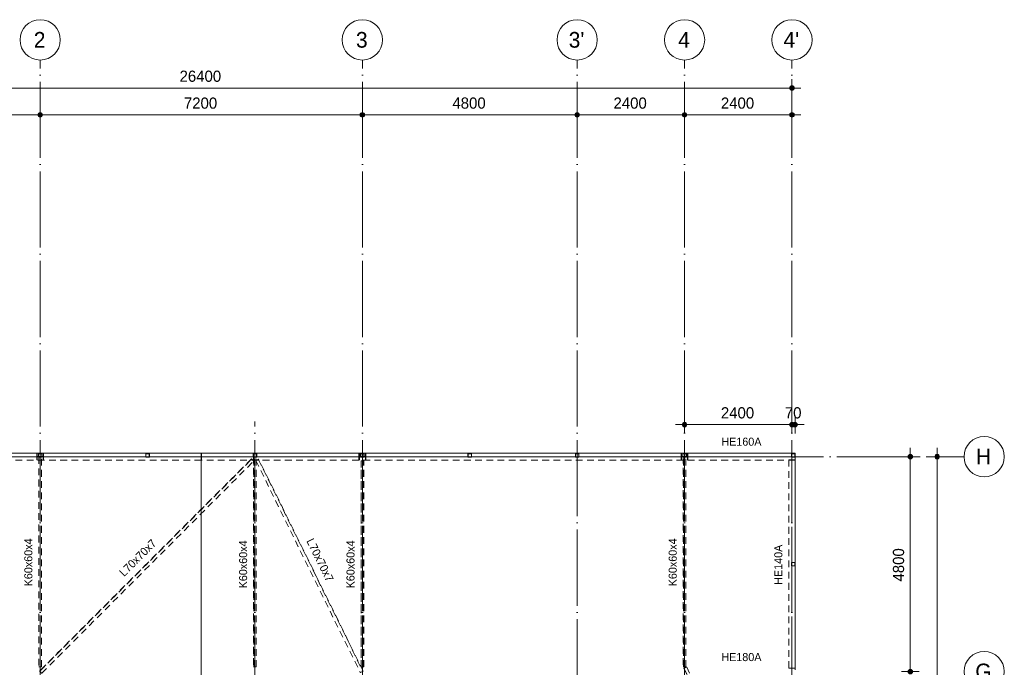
# Model space of a CAD drawing. Header units: millimetres. Extents: x -2900 to 33746, y 12371 to 48359.
# Tile 7 of 7: x 11742 to 33746, y 33896 to 48359. Entities that reach past the tile are written whole.
import ezdxf

# ---------------------------------------------------------------- set-up
doc = ezdxf.new("R2010")
doc.units = ezdxf.units.MM
doc.linetypes.add('WSP_hhidden', pattern=[250, 150, -100])
doc.linetypes.add('WSP_stramienlijn', pattern=[2000, 1700, -150, 0, -150])
for name, color, linetype, lineweight in [('00_maatvoering', 8, 'Continuous', 13), ('00_maatvoering-100', 8, 'Continuous', 13), ('07_stramien', 4, 'Continuous', 13), ('23_vloeren', 2, 'Continuous', 18), ('28_hoofddraagconstructies - kolommen en liggers', 1, 'Continuous', 13), ('28_hoofddraagconstructies - kolommen en liggers - staal', 1, 'Continuous', 13), ('28_hoofddraagconstructies - tags', 7, 'Continuous', 18)]:
    doc.layers.add(name, color=color, linetype=linetype, lineweight=lineweight)
doc.styles.add('Revittext', font='txt', dxfattribs={"height": 180})
doc.styles.add('Revittext_1', font='txt', dxfattribs={"height": 350})
doc.styles.add('Revittext_2', font='txt', dxfattribs={"height": 250})
doc.dimstyles.new('WSP_25_-_transparant', dxfattribs={"dimscale": 304.8, "dimtxt": 252.223969, "dimasz": 1.312336, "dimexe": 0.656168, "dimexo": 0.0625, "dimgap": 0.213255, "dimtad": 1, "dimdec": 0, "dimzin": 0, "dimdsep": 46, "dimtxsty": 'Revittext_2', "dimblk1": 'DOTSMALL', "dimblk2": 'DOTSMALL', "dimsah": 1, "dimcen": 0.09, "dimdle": 0.656168, "dimazin": 0, "dimtfac": 1, "dimtdec": 4, "dimtix": 1, "dimtmove": 0, "dimatfit": 3, "dimfxl": 0.656168, "dimfxlon": 1, "dimtvp": 1, "dimtolj": 1, "dimtzin": 0, "dimarcsym": 2})

# ---------------------------------------------------------------- blocks, each defined once
blk = doc.blocks.new('28_WSP_SC_staal - RHS v18-0 - SHSC 80x80x4 - S275-1200027-3e verd - plot - 100')
at = {"layer": '28_hoofddraagconstructies - kolommen en liggers - staal'}
for p, q in [((-40, 32), (-40, -32)), ((-36, -32), (-36, 32)), ((32, 40), (-32, 40)), ((-32, 36), (32, 36)), ((36, 32), (36, -32)), ((40, -32), (40, 32)), ((32, -36), (-32, -36)), ((-32, -40), (32, -40))]:
    blk.add_line(p, q, dxfattribs=at)
for centre, radius, start, end in [((-32, 32), 8, 90, 180), ((-32, 32), 4, 90, 180), ((32, 32), 8, 360, 90), ((32, 32), 4, 360, 90), ((-32, -32), 8, 180, 270), ((-32, -32), 4, 180, 270), ((32, -32), 8, 270, 360), ((32, -32), 4, 270, 0)]:
    blk.add_arc(centre, radius, start, end, dxfattribs=at)
blk = doc.blocks.new('28_WSP_SF_staal - HE v21-0 - HE140A-V1-3e verd - plot - 100')
at = {"layer": '28_hoofddraagconstructies - kolommen en liggers', "linetype": 'WSP_hhidden'}
for p, q in [((-2325, -70), (-2325, 70)), ((-2325, 0), (2325, 0)), ((2325, 70), (2325, -70)), ((2325, -70), (-2325, -70))]:
    blk.add_line(p, q, dxfattribs=at)
blk = doc.blocks.new('28_WSP_SF_staal - RHS v18-0 - SHSC 60x60x4 - S275-1335100-3e verd - plot - 100')
at = {"layer": '28_hoofddraagconstructies - kolommen en liggers', "linetype": 'WSP_hhidden'}
for p, q in [((4970, 38587), (4970, 33903)), ((4978, 38587), (5022, 38587)), ((5000, 33903), (5000, 38587)), ((5030, 33903), (5030, 38587)), ((4974, 33903), (4974, 33903)), ((5022, 33903), (4978, 33903)), ((5022, 33903), (4978, 33903)), ((5026, 33903), (5026, 33903))]:
    blk.add_line(p, q, dxfattribs=at)
for centre, major_axis, start_param, end_param in [((4978, 38587), (8, 0), 1.570796, 3.141593), ((5022, 38587), (8, 0), 0, 1.570796), ((4978, 33903), (8, 0), 1.570796, 3.141593), ((4978, 33903), (8, 0), 3.141593, 4.205341), ((4978, 33903), (4, 0), 3.141593, 4.712389), ((5022, 33903), (8, 0), 0, 1.570796), ((5022, 33903), (4, 0), 4.712389, 6.283185), ((5022, 33903), (8, 0), 5.219437, 6.283185)]:
    blk.add_ellipse(centre, major_axis=major_axis, ratio=0.002037, start_param=start_param, end_param=end_param, dxfattribs=at)
blk = doc.blocks.new('28_WSP_SF_staal - RHS v18-0 - SHSC 60x60x4 - S275-1335093-3e verd - plot - 100')
at = {"layer": '28_hoofddraagconstructies - kolommen en liggers', "linetype": 'WSP_hhidden'}
for p, q in [((19370, 38507), (19370, 33903)), ((19370, 38507), (19378, 38507)), ((19374, 33903), (19374, 38507)), ((19378, 38507), (19422, 38507)), ((19400, 33903), (19400, 38507)), ((19422, 38507), (19430, 38507)), ((19426, 33903), (19426, 38507)), ((19430, 33903), (19430, 38507)), ((19378, 33903), (19370, 33903)), ((19422, 33903), (19378, 33903)), ((19430, 33903), (19422, 33903))]:
    blk.add_line(p, q, dxfattribs=at)
blk = doc.blocks.new('28_WSP_SF_staal - RHS v18-0 - SHSC 60x60x4 - S275-1328992-3e verd - plot - 100')
at = {"layer": '28_hoofddraagconstructies - kolommen en liggers', "linetype": 'WSP_hhidden'}
for p, q in [((26570, 38600), (26570, 33903)), ((26574, 33903), (26574, 38600)), ((26578, 38600), (26622, 38600)), ((26600, 33903), (26600, 38600)), ((26626, 33903), (26626, 38600)), ((26630, 33903), (26630, 38600)), ((26622, 33903), (26578, 33903)), ((26622, 33903), (26578, 33903))]:
    blk.add_line(p, q, dxfattribs=at)
for centre, major_axis, start_param, end_param in [((26578, 38600), (8, 0), 1.570796, 3.141593), ((26622, 38600), (8, 0), 0, 1.570796), ((26578, 33903), (8, 0), 1.570796, 3.141593), ((26578, 33903), (8, 0), 3.141593, 4.205146), ((26578, 33903), (4, 0), 3.141593, 4.712389), ((26622, 33903), (8, 0), 0, 1.570796), ((26622, 33903), (4, 0), 4.712389, 6.283185), ((26622, 33903), (8, 0), 5.219632, 6.283185)]:
    blk.add_ellipse(centre, major_axis=major_axis, ratio=0.001671, start_param=start_param, end_param=end_param, dxfattribs=at)
blk = doc.blocks.new('28_WSP_SF_staal - HE v21-0 - HE160A-1335089-3e verd - plot - 100')
at = {"layer": '28_hoofddraagconstructies - kolommen en liggers', "linetype": 'WSP_hhidden'}
blk.add_line((29070, 38600), (29071, 38600), dxfattribs=at)
blk = doc.blocks.new('28_WSP_SF_staal - RHS v18-0 - SHSC 60x60x4 - S275-1328995-3e verd - plot - 100')
at = {"layer": '28_hoofddraagconstructies - kolommen en liggers', "linetype": 'WSP_hhidden'}
for p, q in [((16970, 38600), (16970, 33903)), ((16974, 33903), (16974, 38600)), ((17000, 33903), (17000, 38600)), ((17026, 33903), (17026, 38600)), ((17030, 33903), (17030, 38600)), ((16978, 33903), (16970, 33903)), ((17022, 33903), (16978, 33903)), ((17030, 33903), (17022, 33903))]:
    blk.add_line(p, q, dxfattribs=at)
blk = doc.blocks.new('28_WSP_SF_staal - HFL v21-0 - Lequ 70x70x7-1304588-3e verd - plot - 100')
at = {"layer": '28_hoofddraagconstructies - kolommen en liggers', "linetype": 'WSP_hhidden'}
for p, q in [((16923, 38551), (12186, 33814)), ((12191, 33809), (16928, 38546)), ((16924, 38551), (16923, 38551)), ((16923, 38551), (16925, 38549)), ((16973, 38502), (16924, 38551)), ((16928, 38546), (16928, 38546)), ((16935, 38540), (16970, 38505)), ((12236, 33765), (16973, 38502)), ((12188, 33812), (12186, 33814)), ((12233, 33768), (12198, 33803))]:
    blk.add_line(p, q, dxfattribs=at)
for centre, major_axis, start_param, end_param in [((16925, 38549), (-3.18, 3.18), 1.570796, 3.141593), ((16935, 38540), (-6.36, 6.36), 4.712389, 6.283185), ((16970, 38505), (-3.18, 3.18), 1.570796, 3.141593), ((12188, 33812), (-3.18, 3.18), 1.570796, 3.141593), ((12198, 33803), (-6.36, 6.36), 4.712389, 6.283185), ((12233, 33768), (-3.18, 3.18), 1.570796, 3.141593)]:
    blk.add_ellipse(centre, major_axis=major_axis, ratio=0.008613, start_param=start_param, end_param=end_param, dxfattribs=at)
blk = doc.blocks.new('28_WSP_SF_staal - HFL v21-0 - Lequ 70x70x7-1303960-3e verd - plot - 100')
at = {"layer": '28_hoofddraagconstructies - kolommen en liggers', "linetype": 'WSP_hhidden'}
for p, q in [((17080, 38546), (17018, 38515)), ((17018, 38515), (19354, 33779)), ((17022, 38517), (17066, 38539)), ((17074, 38543), (19411, 33806)), ((17074, 38543), (17074, 38543)), ((17078, 38545), (17081, 38546)), ((17081, 38546), (17080, 38546)), ((19418, 33809), (17081, 38546)), ((19354, 33779), (19356, 33779)), ((19403, 33802), (19359, 33781)), ((19418, 33809), (19415, 33808))]:
    blk.add_line(p, q, dxfattribs=at)
for centre, major_axis, start_param, end_param in [((17022, 38517), (4.04, 1.99), 3.141593, 4.712389), ((17066, 38539), (8.07, 3.98), 0, 1.570796), ((17078, 38545), (4.04, 1.99), 3.141593, 4.712389), ((19359, 33781), (4.04, 1.99), 3.141593, 4.712389), ((19403, 33802), (8.07, 3.98), 0, 1.570796), ((19415, 33808), (4.04, 1.99), 3.141593, 4.712389)]:
    blk.add_ellipse(centre, major_axis=major_axis, ratio=0.008538, start_param=start_param, end_param=end_param, dxfattribs=at)
blk = doc.blocks.new('28_WSP_SF_staal - HFL v21-0 - Lequ 70x70x7-1304219-3e verd - plot - 100')
at = {"layer": '28_hoofddraagconstructies - kolommen en liggers', "linetype": 'WSP_hhidden'}
for p, q in [((26596, 33879), (26641, 33901)), ((26645, 33903), (26644, 33902)), ((29044, 29059), (26645, 33903)), ((26595, 33878), (26582, 33872)), ((26582, 33871), (26584, 33873)), ((26582, 33872), (26582, 33871)), ((26582, 33871), (28981, 29027)), ((26589, 33875), (26588, 33875)), ((28988, 29031), (26589, 33875)), ((29040, 29057), (28996, 29035)), ((29043, 29058), (29044, 29059)), ((28984, 29029), (28981, 29027))]:
    blk.add_line(p, q, dxfattribs=at)
for centre, major_axis, start_param, end_param in [((26641, 33901), (4.03, 2), 4.712389, 6.283185), ((26584, 33873), (4.03, 2), 4.712389, 6.283185), ((26596, 33879), (8.06, 3.99), 1.570796, 3.141593), ((29040, 29057), (4.03, 2), 4.712389, 6.283185), ((28984, 29029), (4.03, 2), 4.712389, 6.283185), ((28996, 29035), (8.06, 3.99), 1.570796, 3.141593)]:
    blk.add_ellipse(centre, major_axis=major_axis, ratio=0.005975, start_param=start_param, end_param=end_param, dxfattribs=at)
blk = doc.blocks.new('Grid - Stramienbol 9_0mm-3500-3e verd - plot - 100')
at = {"layer": '07_stramien'}
blk.add_circle((0, 0), 4.5, dxfattribs=at)
blk = doc.blocks.new('DIMBLOCK6-3e verd - plot - 100')
at = {"layer": '00_maatvoering-100'}
h = blk.add_hatch(color=256, dxfattribs=at)
edge = h.paths.add_edge_path()
edge.add_arc((31645, 38600), 50, 0, 360)
h = blk.add_hatch(color=256, dxfattribs=at)
edge = h.paths.add_edge_path()
edge.add_arc((31645, 33800), 50, 0, 360)
for p, q in [((31645, 38800), (31645, 33800)), ((31845, 38600), (31445, 38600)), ((31645, 38600), (31845, 38600)), ((31845, 33800), (31445, 33800)), ((31645, 33800), (31845, 33800))]:
    blk.add_line(p, q, dxfattribs=at)
for centre in [(31645, 38600), (31645, 33800)]:
    blk.add_circle(centre, 50, dxfattribs=at)
at = {"layer": '00_maatvoering-100', "color": 0, "insert": (31256, 35812), "char_height": 250, "width": 931.29, "attachment_point": 1, "rotation": 90, "line_spacing_factor": 0.931288, "style": 'Revittext_2'}
blk.add_mtext('4800', dxfattribs=at)
blk = doc.blocks.new('_DotSmall')
at = {"color": 0, "linetype": 'ByBlock', "const_width": 0.5}
blk.add_lwpolyline([(-0.0625, 0, 1), (0.0625, 0, 1)], format="xyb", close=True, dxfattribs=at)
blk = doc.blocks.new('DIMBLOCK10-3e verd - plot - 100')
at = {"layer": '00_maatvoering-100'}
h = blk.add_hatch(color=256, dxfattribs=at)
edge = h.paths.add_edge_path()
edge.add_arc((32245, 38600), 50, 0, 360)
h = blk.add_hatch(color=256, dxfattribs=at)
edge = h.paths.add_edge_path()
edge.add_arc((32245, 19400), 50, 0, 360)
for p, q in [((32245, 38800), (32245, 19400)), ((32445, 38600), (32045, 38600)), ((32245, 38600), (32445, 38600)), ((32445, 19400), (32045, 19400)), ((32245, 19400), (32445, 19400))]:
    blk.add_line(p, q, dxfattribs=at)
for centre in [(32245, 38600), (32245, 19400)]:
    blk.add_circle(centre, 50, dxfattribs=at)
at = {"layer": '00_maatvoering-100', "color": 0, "insert": (31856, 28515), "char_height": 250, "width": 1164.11, "attachment_point": 1, "rotation": 90, "line_spacing_factor": 0.931288, "style": 'Revittext_2'}
blk.add_mtext('19200', dxfattribs=at)
blk = doc.blocks.new('DIMBLOCK11-3e verd - plot - 100')
at = {"layer": '00_maatvoering-100'}
h = blk.add_hatch(color=256, dxfattribs=at)
edge = h.paths.add_edge_path()
edge.add_arc((2600, 46834), 50, 0, 360)
h = blk.add_hatch(color=256, dxfattribs=at)
edge = h.paths.add_edge_path()
edge.add_arc((29000, 46834), 50, 0, 360)
for p, q in [((2600, 47034), (2600, 46634)), ((2600, 46834), (2600, 47034)), ((29000, 47034), (29000, 46634)), ((29000, 46834), (29000, 47034)), ((2400, 46834), (29200, 46834))]:
    blk.add_line(p, q, dxfattribs=at)
for centre in [(2600, 46834), (29000, 46834)]:
    blk.add_circle(centre, 50, dxfattribs=at)
at = {"layer": '00_maatvoering-100', "color": 0, "insert": (15315, 47222), "char_height": 250, "width": 1164.11, "attachment_point": 1, "line_spacing_factor": 0.931288, "style": 'Revittext_2'}
blk.add_mtext('26400', dxfattribs=at)
blk = doc.blocks.new('DIMBLOCK14-3e verd - plot - 100')
at = {"layer": '00_maatvoering-100'}
h = blk.add_hatch(color=256, dxfattribs=at)
edge = h.paths.add_edge_path()
edge.add_arc((5000, 46234), 50, 0, 360)
h = blk.add_hatch(color=256, dxfattribs=at)
edge = h.paths.add_edge_path()
edge.add_arc((12200, 46234), 50, 0, 360)
for p, q in [((5000, 46434), (5000, 46034)), ((5000, 46234), (5000, 46434)), ((12200, 46434), (12200, 46034)), ((12200, 46234), (12200, 46434)), ((5000, 46234), (12200, 46234))]:
    blk.add_line(p, q, dxfattribs=at)
for centre in [(5000, 46234), (12200, 46234)]:
    blk.add_circle(centre, 50, dxfattribs=at)
at = {"layer": '00_maatvoering-100', "color": 0, "insert": (8212, 46622), "char_height": 250, "width": 931.29, "attachment_point": 1, "line_spacing_factor": 0.931288, "style": 'Revittext_2'}
blk.add_mtext('7200', dxfattribs=at)
blk = doc.blocks.new('DIMBLOCK15-3e verd - plot - 100')
at = {"layer": '00_maatvoering-100'}
h = blk.add_hatch(color=256, dxfattribs=at)
edge = h.paths.add_edge_path()
edge.add_arc((12200, 46234), 50, 0, 360)
h = blk.add_hatch(color=256, dxfattribs=at)
edge = h.paths.add_edge_path()
edge.add_arc((19400, 46234), 50, 0, 360)
for p, q in [((12200, 46434), (12200, 46034)), ((12200, 46234), (12200, 46434)), ((19400, 46434), (19400, 46034)), ((19400, 46234), (19400, 46434)), ((12200, 46234), (19400, 46234))]:
    blk.add_line(p, q, dxfattribs=at)
for centre in [(12200, 46234), (19400, 46234)]:
    blk.add_circle(centre, 50, dxfattribs=at)
at = {"layer": '00_maatvoering-100', "color": 0, "insert": (15412, 46622), "char_height": 250, "width": 931.29, "attachment_point": 1, "line_spacing_factor": 0.931288, "style": 'Revittext_2'}
blk.add_mtext('7200', dxfattribs=at)
blk = doc.blocks.new('DIMBLOCK16-3e verd - plot - 100')
at = {"layer": '00_maatvoering-100'}
h = blk.add_hatch(color=256, dxfattribs=at)
edge = h.paths.add_edge_path()
edge.add_arc((19400, 46234), 50, 0, 360)
h = blk.add_hatch(color=256, dxfattribs=at)
edge = h.paths.add_edge_path()
edge.add_arc((24200, 46234), 50, 0, 360)
for p, q in [((19400, 46434), (19400, 46034)), ((19400, 46234), (19400, 46434)), ((24200, 46434), (24200, 46034)), ((24200, 46234), (24200, 46434)), ((19400, 46234), (24200, 46234))]:
    blk.add_line(p, q, dxfattribs=at)
for centre in [(19400, 46234), (24200, 46234)]:
    blk.add_circle(centre, 50, dxfattribs=at)
at = {"layer": '00_maatvoering-100', "color": 0, "insert": (21412, 46622), "char_height": 250, "width": 931.29, "attachment_point": 1, "line_spacing_factor": 0.931288, "style": 'Revittext_2'}
blk.add_mtext('4800', dxfattribs=at)
blk = doc.blocks.new('DIMBLOCK17-3e verd - plot - 100')
at = {"layer": '00_maatvoering-100'}
h = blk.add_hatch(color=256, dxfattribs=at)
edge = h.paths.add_edge_path()
edge.add_arc((24200, 46234), 50, 0, 360)
h = blk.add_hatch(color=256, dxfattribs=at)
edge = h.paths.add_edge_path()
edge.add_arc((26600, 46234), 50, 0, 360)
for p, q in [((24200, 46434), (24200, 46034)), ((24200, 46234), (24200, 46434)), ((26600, 46434), (26600, 46034)), ((26600, 46234), (26600, 46434)), ((24200, 46234), (26600, 46234))]:
    blk.add_line(p, q, dxfattribs=at)
for centre in [(24200, 46234), (26600, 46234)]:
    blk.add_circle(centre, 50, dxfattribs=at)
at = {"layer": '00_maatvoering-100', "color": 0, "insert": (25012, 46622), "char_height": 250, "width": 931.29, "attachment_point": 1, "line_spacing_factor": 0.931288, "style": 'Revittext_2'}
blk.add_mtext('2400', dxfattribs=at)
blk = doc.blocks.new('DIMBLOCK18-3e verd - plot - 100')
at = {"layer": '00_maatvoering-100'}
h = blk.add_hatch(color=256, dxfattribs=at)
edge = h.paths.add_edge_path()
edge.add_arc((26600, 46234), 50, 0, 360)
h = blk.add_hatch(color=256, dxfattribs=at)
edge = h.paths.add_edge_path()
edge.add_arc((29000, 46234), 50, 0, 360)
for p, q in [((26600, 46434), (26600, 46034)), ((26600, 46234), (26600, 46434)), ((29000, 46434), (29000, 46034)), ((29000, 46234), (29000, 46434)), ((26600, 46234), (29200, 46234))]:
    blk.add_line(p, q, dxfattribs=at)
for centre in [(26600, 46234), (29000, 46234)]:
    blk.add_circle(centre, 50, dxfattribs=at)
at = {"layer": '00_maatvoering-100', "color": 0, "insert": (27412, 46622), "char_height": 250, "width": 931.29, "attachment_point": 1, "line_spacing_factor": 0.931288, "style": 'Revittext_2'}
blk.add_mtext('2400', dxfattribs=at)
blk = doc.blocks.new('DIMBLOCK27-3e verd - plot - 100')
at = {"layer": '00_maatvoering-100'}
h = blk.add_hatch(color=256, dxfattribs=at)
edge = h.paths.add_edge_path()
edge.add_arc((26600, 39316), 50, 0, 360)
h = blk.add_hatch(color=256, dxfattribs=at)
edge = h.paths.add_edge_path()
edge.add_arc((29000, 39316), 50, 0, 360)
for p, q in [((26600, 39516), (26600, 39116)), ((26600, 39316), (26600, 39516)), ((29000, 39516), (29000, 39116)), ((29000, 39316), (29000, 39516)), ((26400, 39316), (29000, 39316))]:
    blk.add_line(p, q, dxfattribs=at)
for centre in [(26600, 39316), (29000, 39316)]:
    blk.add_circle(centre, 50, dxfattribs=at)
at = {"layer": '00_maatvoering-100', "color": 0, "insert": (27412, 39705), "char_height": 250, "width": 931.29, "attachment_point": 1, "line_spacing_factor": 0.931288, "style": 'Revittext_2'}
blk.add_mtext('2400', dxfattribs=at)
blk = doc.blocks.new('DIMBLOCK28-3e verd - plot - 100')
at = {"layer": '00_maatvoering-100'}
h = blk.add_hatch(color=256, dxfattribs=at)
edge = h.paths.add_edge_path()
edge.add_arc((29000, 39316), 50, 0, 360)
h = blk.add_hatch(color=256, dxfattribs=at)
edge = h.paths.add_edge_path()
edge.add_arc((29070, 39316), 50, 0, 360)
for p, q in [((29000, 39516), (29000, 39116)), ((29000, 39316), (29000, 39516)), ((29070, 39116), (29070, 39516)), ((29000, 39316), (29270, 39316)), ((29070, 39316), (29070, 39116))]:
    blk.add_line(p, q, dxfattribs=at)
for centre in [(29000, 39316), (29070, 39316)]:
    blk.add_circle(centre, 50, dxfattribs=at)
at = {"layer": '00_maatvoering-100', "color": 0, "insert": (28841, 39705), "char_height": 250, "width": 465.64, "attachment_point": 1, "line_spacing_factor": 0.931288, "style": 'Revittext_2'}
blk.add_mtext('70', dxfattribs=at)

msp = doc.modelspace()

# ---------------------------------------------------------------- linework, layer by layer
at = {"layer": '07_stramien', "linetype": 'WSP_stramienlijn'}
for p, q in [((12200, 13271.4), (12200, 47459.4)), ((19400, 13271.4), (19400, 47459.4)), ((24200, 13271.4), (24200, 47459.4)), ((26600, 13271.4), (26600, 47459.4)), ((29000, 13271.4), (29000, 47459.4)), ((17000, 13271.4), (17000, 39387.2)), ((-2000, 38600), (32845.5, 38600))]:
    msp.add_line(p, q, dxfattribs=at)
at = {"layer": '23_vloeren'}
for p, q in [((9839.9, 38600), (12160.1, 38600)), ((12164, 38600), (12236, 38600)), ((12239.9, 38600), (14560.1, 38600)), ((14564, 38600), (14636, 38600)), ((14639.9, 38600), (16960.1, 38600)), ((16964, 38600), (17036, 38600)), ((17039.9, 38600), (19360.1, 38600)), ((19364, 38600), (19436, 38600)), ((19439.9, 38600), (21760.1, 38600)), ((21764, 38600), (21836, 38600)), ((21839.9, 38600), (24160.1, 38600)), ((24164, 38600), (24236, 38600)), ((24239.9, 38600), (26560.1, 38600)), ((26564, 38600), (26636, 38600)), ((26639.9, 38600), (28991.2, 38600)), ((28995.1, 38600), (29067.1, 38600)), ((29070, 38594), (29070, 36236.2)), ((29070, 36163.8), (29070, 33836.2))]:
    msp.add_line(p, q, dxfattribs=at)
at = {"layer": '23_vloeren', "linetype": 'WSP_hhidden', "lineweight": 13}
for p, q in [((12160.2, 38600), (12164, 38600)), ((12236, 38600), (12239.8, 38600)), ((14560.2, 38600), (14564, 38600)), ((14636, 38600), (14639.8, 38600)), ((16960.2, 38600), (16964, 38600)), ((17036, 38600), (17039.8, 38600)), ((19360.2, 38600), (19364, 38600)), ((19436, 38600), (19439.8, 38600)), ((21760.2, 38600), (21764, 38600)), ((21836, 38600), (21839.8, 38600)), ((24160.2, 38600), (24164, 38600)), ((24236, 38600), (24239.8, 38600)), ((26560.2, 38600), (26564, 38600)), ((26636, 38600), (26639.8, 38600)), ((28991.3, 38600), (28995, 38600)), ((29067.1, 38600), (29070, 38600)), ((29070, 38600), (29070, 38594)), ((29070, 36236.2), (29070, 36163.8))]:
    msp.add_line(p, q, dxfattribs=at)
at = {"layer": '23_vloeren', "lineweight": 13}
msp.add_line((15800, 19400), (15800, 38600), dxfattribs=at)
at = {"layer": '28_hoofddraagconstructies - kolommen en liggers', "linetype": 'WSP_hhidden'}
for p, q in [((15799.9, 38520), (2999.1, 38520)), ((12124, 38680), (12124, 38520)), ((12133, 38618), (12133, 38680)), ((12133, 38520), (12133, 38582)), ((12252, 38603), (12148, 38603)), ((12148, 38597), (12252, 38597)), ((12267, 38680), (12267, 38618)), ((12267, 38582), (12267, 38520)), ((12276, 38520), (12276, 38680)), ((15797.6, 38680), (15797.6, 38520)), ((15797.8, 38618), (15797.8, 38680)), ((15797.8, 38520), (15797.8, 38582)), ((15799.7, 38603), (15798, 38603)), ((15798, 38597), (15799.7, 38597)), ((15800, 38520), (15800.1, 38520)), ((15800, 38520), (15800.1, 38520)), ((15800.1, 38520), (15800.1, 38599.8)), ((29071.1, 38520), (15800.1, 38520)), ((15800.3, 38618), (15800.3, 38680)), ((15800.3, 38520), (15800.3, 38582)), ((15802.3, 38603), (15800.5, 38603)), ((15800.5, 38597), (15802.3, 38597)), ((15802.5, 38680), (15802.5, 38618)), ((15802.5, 38582), (15802.5, 38520)), ((15802.7, 38520), (15802.7, 38680)), ((19324, 38680), (19324, 38520)), ((19333, 38618), (19333, 38680)), ((19333, 38520), (19333, 38582)), ((19452, 38603), (19348, 38603)), ((19348, 38597), (19452, 38597)), ((19467, 38680), (19467, 38618)), ((19467, 38582), (19467, 38520)), ((19476, 38520), (19476, 38680)), ((26524, 38680), (26524, 38520)), ((26533, 38618), (26533, 38680)), ((26533, 38520), (26533, 38582)), ((26652, 38603), (26548, 38603)), ((26548, 38597), (26652, 38597)), ((26667, 38680), (26667, 38618)), ((26667, 38582), (26667, 38520)), ((26676, 38520), (26676, 38680))]:
    msp.add_line(p, q, dxfattribs=at)
for centre, start, end in [((12148, 38618), 180, 270), ((12148, 38582), 90, 180), ((12252, 38618), 270, 0), ((12252, 38582), 0, 90), ((19348, 38618), 180, 270), ((19348, 38582), 90, 180), ((19452, 38618), 270, 0), ((19452, 38582), 0, 90), ((26548, 38618), 180, 270), ((26548, 38582), 90, 180), ((26652, 38618), 270, 0), ((26652, 38582), 0, 90)]:
    msp.add_arc(centre, 15, start, end, dxfattribs=at)
for centre, start_param, end_param in [((15798, 38618), 1.5707963, 3.1415927), ((15798, 38582), 0, 1.5707963), ((15799.7, 38618), 3.1415927, 3.6651914), ((15799.7, 38582), 5.1850371, 6.2831853), ((15800.5, 38618), 1.5707963, 3.1415927), ((15800.5, 38582), 0, 1.5707963), ((15802.3, 38618), 3.1415927, 4.712389), ((15802.3, 38582), 4.712389, 6.2831853)]:
    msp.add_ellipse(centre, major_axis=(0, 15), ratio=0.0164503, start_param=start_param, end_param=end_param, dxfattribs=at)
at = {"layer": '28_hoofddraagconstructies - kolommen en liggers - staal'}
for p, q in [((2999.1, 38680), (15800.1, 38680)), ((12160, 38662), (12160, 38598)), ((12164, 38598), (12164, 38662)), ((12232, 38670), (12168, 38670)), ((12168, 38666), (12232, 38666)), ((12232, 38594), (12168, 38594)), ((12168, 38590), (12232, 38590)), ((12236, 38662), (12236, 38598)), ((12240, 38598), (12240, 38662)), ((14560, 38662), (14560, 38598)), ((14564, 38598), (14564, 38662)), ((14632, 38670), (14568, 38670)), ((14568, 38666), (14632, 38666)), ((14632, 38594), (14568, 38594)), ((14568, 38590), (14632, 38590)), ((14636, 38662), (14636, 38598)), ((14640, 38598), (14640, 38662)), ((15800.1, 38680), (15800, 38680)), ((15800, 38680), (15800, 38618)), ((15800.1, 38599.8), (15800.1, 38680)), ((15800.1, 38680), (29071.1, 38680)), ((16960, 38662), (16960, 38598)), ((16964, 38598), (16964, 38662)), ((17032, 38670), (16968, 38670)), ((16968, 38666), (17032, 38666)), ((17032, 38594), (16968, 38594)), ((16968, 38590), (17032, 38590)), ((17036, 38662), (17036, 38598)), ((17040, 38598), (17040, 38662)), ((19360, 38662), (19360, 38598)), ((19364, 38598), (19364, 38662)), ((19432, 38670), (19368, 38670)), ((19368, 38666), (19432, 38666)), ((19432, 38594), (19368, 38594)), ((19368, 38590), (19432, 38590)), ((19436, 38662), (19436, 38598)), ((19440, 38598), (19440, 38662)), ((21760, 38662), (21760, 38598)), ((21764, 38598), (21764, 38662)), ((21832, 38670), (21768, 38670)), ((21768, 38666), (21832, 38666)), ((21832, 38594), (21768, 38594)), ((21768, 38590), (21832, 38590)), ((21836, 38662), (21836, 38598)), ((21840, 38598), (21840, 38662)), ((24160, 38662), (24160, 38598)), ((24164, 38598), (24164, 38662)), ((24232, 38670), (24168, 38670)), ((24168, 38666), (24232, 38666)), ((24232, 38594), (24168, 38594)), ((24168, 38590), (24232, 38590)), ((24236, 38662), (24236, 38598)), ((24240, 38598), (24240, 38662)), ((26560, 38662), (26560, 38598)), ((26564, 38598), (26564, 38662)), ((26632, 38670), (26568, 38670)), ((26568, 38666), (26632, 38666)), ((26632, 38594), (26568, 38594)), ((26568, 38590), (26632, 38590)), ((26636, 38662), (26636, 38598)), ((26640, 38598), (26640, 38662)), ((29071.1, 38680), (29071.1, 38662.4)), ((29071.1, 38597.6), (29071.1, 38520))]:
    msp.add_line(p, q, dxfattribs=at)
for centre, radius, start, end in [((12168, 38662), 8, 90, 180), ((12168, 38598), 8, 180, 270), ((12168, 38662), 4, 90, 180), ((12168, 38598), 4, 180, 270), ((12232, 38662), 8, 0, 90), ((12232, 38662), 4, 0, 90), ((12232, 38598), 8, 270, 0), ((12232, 38598), 4, 270, 0), ((14568, 38662), 8, 90, 180), ((14568, 38598), 8, 180, 270), ((14568, 38662), 4, 90, 180), ((14568, 38598), 4, 180, 270), ((14632, 38662), 8, 0, 90), ((14632, 38662), 4, 0, 90), ((14632, 38598), 8, 270, 0), ((14632, 38598), 4, 270, 0), ((16968, 38662), 8, 90, 180), ((16968, 38598), 8, 180, 270), ((16968, 38662), 4, 90, 180), ((16968, 38598), 4, 180, 270), ((17032, 38662), 8, 0, 90), ((17032, 38662), 4, 0, 90), ((17032, 38598), 8, 270, 0), ((17032, 38598), 4, 270, 0), ((19368, 38662), 8, 90, 180), ((19368, 38598), 8, 180, 270), ((19368, 38662), 4, 90, 180), ((19368, 38598), 4, 180, 270), ((19432, 38662), 8, 0, 90), ((19432, 38662), 4, 0, 90), ((19432, 38598), 8, 270, 0), ((19432, 38598), 4, 270, 0), ((21768, 38662), 8, 90, 180), ((21768, 38598), 8, 180, 270), ((21768, 38662), 4, 90, 180), ((21768, 38598), 4, 180, 270), ((21832, 38662), 8, 0, 90), ((21832, 38662), 4, 0, 90), ((21832, 38598), 8, 270, 0), ((21832, 38598), 4, 270, 0), ((24168, 38662), 8, 90, 180), ((24168, 38598), 8, 180, 270), ((24168, 38662), 4, 90, 180), ((24168, 38598), 4, 180, 270), ((24232, 38662), 8, 0, 90), ((24232, 38662), 4, 0, 90), ((24232, 38598), 8, 270, 0), ((24232, 38598), 4, 270, 0), ((26568, 38662), 8, 90, 180), ((26568, 38598), 8, 180, 270), ((26568, 38662), 4, 90, 180), ((26568, 38598), 4, 180, 270), ((26632, 38662), 8, 0, 90), ((26632, 38662), 4, 0, 90), ((26632, 38598), 8, 270, 0), ((26632, 38598), 4, 270, 0)]:
    msp.add_arc(centre, radius, start, end, dxfattribs=at)
msp.add_ellipse((15799.7, 38618), major_axis=(0, 15), ratio=0.0164503, start_param=3.6651914, end_param=4.712389, dxfattribs=at)

# ---------------------------------------------------------------- block references
at = {"layer": '07_stramien', "xscale": 99.99999999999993, "yscale": 99.99999999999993, "zscale": 99.99999999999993}
for p in [(12200, 47909.4), (19400, 47909.4), (24200, 47909.4), (26600, 47909.4), (29000, 47909.4)]:
    msp.add_blockref('Grid - Stramienbol 9_0mm-3500-3e verd - plot - 100', p, dxfattribs=at)
at = {"layer": '07_stramien', "xscale": 99.99999999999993, "yscale": 99.99999999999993, "zscale": 99.99999999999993, "rotation": 269.9999999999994}
for p in [(33295.5, 38600), (33295.5, 33800)]:
    msp.add_blockref('Grid - Stramienbol 9_0mm-3500-3e verd - plot - 100', p, dxfattribs=at)
at = {"layer": '28_hoofddraagconstructies - kolommen en liggers', "linetype": 'WSP_hhidden'}
for name, p in [('28_WSP_SF_staal - RHS v18-0 - SHSC 60x60x4 - S275-1335100-3e verd - plot - 100', (7200, 0)), ('28_WSP_SF_staal - HFL v21-0 - Lequ 70x70x7-1304588-3e verd - plot - 100', (0, 0)), ('28_WSP_SF_staal - RHS v18-0 - SHSC 60x60x4 - S275-1328995-3e verd - plot - 100', (0, 0)), ('28_WSP_SF_staal - HFL v21-0 - Lequ 70x70x7-1303960-3e verd - plot - 100', (0, 0)), ('28_WSP_SF_staal - RHS v18-0 - SHSC 60x60x4 - S275-1335093-3e verd - plot - 100', (0, 0)), ('28_WSP_SF_staal - RHS v18-0 - SHSC 60x60x4 - S275-1328992-3e verd - plot - 100', (0, 0)), ('28_WSP_SF_staal - HE v21-0 - HE160A-1335089-3e verd - plot - 100', (0, 0)), ('28_WSP_SF_staal - HFL v21-0 - Lequ 70x70x7-1304219-3e verd - plot - 100', (0, 0))]:
    msp.add_blockref(name, p, dxfattribs=at)
at = {"layer": '28_hoofddraagconstructies - kolommen en liggers', "linetype": 'WSP_hhidden', "rotation": 269.9999999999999}
msp.add_blockref('28_WSP_SF_staal - HE v21-0 - HE140A-V1-3e verd - plot - 100', (29000, 36205), dxfattribs=at)
at = {"layer": '28_hoofddraagconstructies - kolommen en liggers'}
msp.add_blockref('28_WSP_SC_staal - RHS v18-0 - SHSC 80x80x4 - S275-1200027-3e verd - plot - 100', (29031.1, 38630), dxfattribs=at)
at = {"layer": '28_hoofddraagconstructies - kolommen en liggers', "rotation": 180}
msp.add_blockref('28_WSP_SC_staal - RHS v18-0 - SHSC 80x80x4 - S275-1200027-3e verd - plot - 100', (29031.3, 36200), dxfattribs=at)

# ---------------------------------------------------------------- texts
at = {"layer": '07_stramien', "char_height": 350, "attachment_point": 1, "style": 'Revittext_1'}
for s, insert, width in [('2', (12057.4, 48085), 336.709), ('3', (19257.4, 48085), 336.709), ("3'", (24011.4, 48085), 448.945), ('4', (26457.4, 48085), 336.709), ("4'", (28811.4, 48085), 448.945), ('H', (33110.9, 38778.3), 432.911), ('G', (33097.9, 33978.3), 464.979)]:
    msp.add_mtext(s, dxfattribs=dict(at, insert=insert, width=width))
at = {"layer": '28_hoofddraagconstructies - tags', "lineweight": 13, "char_height": 180, "width": 1122.362, "attachment_point": 1, "style": 'Revittext'}
for s, insert in [('HE160A', (27422.1, 39024.9)), ('HE180A', (27422.1, 34214.9))]:
    msp.add_mtext(s, dxfattribs=dict(at, insert=insert))
at = {"layer": '28_hoofddraagconstructies - tags', "lineweight": 13, "char_height": 180, "attachment_point": 1, "style": 'Revittext'}
for s, insert, width, rotation in [('K60x60x4', (11845.1, 35703.8), 1314.767, 90), ('L70x70x7', (13948.8, 36036.1), 1282.7, 45), ('L70x70x7', (18304.5, 36799.5), 1282.7, 296.25882), ('K60x60x4', (26245.1, 35705.1), 1314.767, 90), ('K60x60x4', (16645.1, 35658.8), 1314.767, 90), ('K60x60x4', (19045.1, 35658.8), 1314.767, 90), ('HE140A', (28605.1, 35738.3), 1122.362, 90)]:
    msp.add_mtext(s, dxfattribs=dict(at, insert=insert, width=width, rotation=rotation))

# ---------------------------------------------------------------- dimensions: what is measured, and where the dimension line sits
at = {"layer": '00_maatvoering'}
for base, p1, p2, override, picture, middle in [((29000, 46833.6), (2600, 47033.6), (29000, 47033.6), {"dimpost": '<>', "dimfxl": 26400}, 'DIMBLOCK11-3e verd - plot - 100', (15800, 47026.3)), ((12200, 46233.6), (5000, 46433.6), (12200, 46433.6), {"dimpost": '<>', "dimfxl": 7200}, 'DIMBLOCK14-3e verd - plot - 100', (8600, 46426.3)), ((19400, 46233.6), (12200, 46433.6), (19400, 46433.6), {"dimpost": '<>', "dimfxl": 7200}, 'DIMBLOCK15-3e verd - plot - 100', (15800, 46426.3)), ((24200, 46233.6), (19400, 46433.6), (24200, 46433.6), {"dimpost": '<>', "dimfxl": 4800}, 'DIMBLOCK16-3e verd - plot - 100', (21800, 46426.3)), ((26600, 46233.6), (24200, 46433.6), (26600, 46433.6), {"dimpost": '<>', "dimfxl": 2400}, 'DIMBLOCK17-3e verd - plot - 100', (25400, 46426.3)), ((29000, 46233.6), (26600, 46433.6), (29000, 46433.6), {"dimpost": '<>', "dimfxl": 2400}, 'DIMBLOCK18-3e verd - plot - 100', (27800, 46426.3)), ((29000, 39316.4), (26600, 39516.4), (29000, 39516.4), {"dimpost": '<>', "dimfxl": 2400}, 'DIMBLOCK27-3e verd - plot - 100', (27800, 39509.1)), ((29070, 39316.4), (29000, 39516.4), (29070, 39116.4), {"dimpost": '<>', "dimfxl": 406.07881}, 'DIMBLOCK28-3e verd - plot - 100', (29035, 39509.1))]:
    dim = msp.add_linear_dim(base=base, p1=p1, p2=p2, dimstyle='WSP_25_-_transparant', override=override, dxfattribs=at)
    dim.commit()
    dim.dimension.update_dxf_attribs({"geometry": picture, "text_midpoint": middle})
for base, p1, p2, override, picture, middle in [((31644.8, 33800), (31844.8, 38600), (31844.8, 33800), {"dimpost": '<>', "dimfxl": 4800}, 'DIMBLOCK6-3e verd - plot - 100', (31452.1, 36200)), ((32244.8, 19400), (32444.8, 38600), (32444.8, 19400), {"dimpost": '<>', "dimfxl": 19200}, 'DIMBLOCK10-3e verd - plot - 100', (32052.1, 29000))]:
    dim = msp.add_linear_dim(base=base, p1=p1, p2=p2, angle=90, dimstyle='WSP_25_-_transparant', override=override, dxfattribs=at)
    dim.commit()
    dim.dimension.update_dxf_attribs({"geometry": picture, "text_midpoint": middle})

doc.saveas('drawing.dxf')
